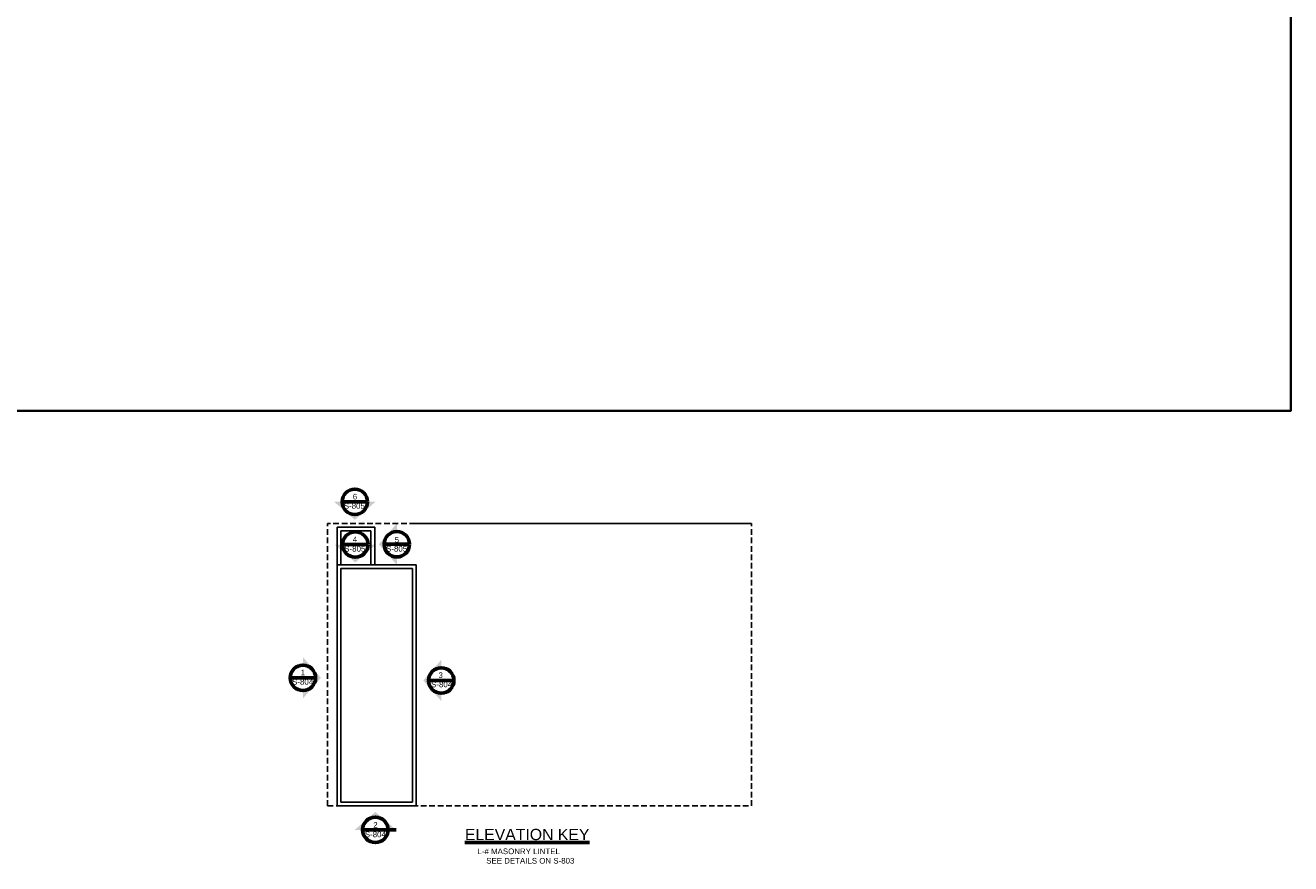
# Model space of a CAD drawing. Extents: x -1770 to 917, y -1120 to 704.
# Tile 2 of 4: x -427 to 917, y -1120 to -230. Entities that reach past the tile are written whole.
import ezdxf
from ezdxf.enums import TextEntityAlignment as Align

# ---------------------------------------------------------------- set-up
doc = ezdxf.new("R2010")
doc.units = 0
doc.header["$MEASUREMENT"] = 0
doc.linetypes.add('( Dashed )', pattern=[9, 6, -3])
for name, color, linetype, lineweight in [('Level 1', 7, 'Continuous', 18), ('Level 15', 7, 'Continuous', 18), ('Level 4', 7, 'Continuous', 18), ('Level 40', 7, 'Continuous', 18), ('Level 46', 7, 'Continuous', 18), ('Level 5', 7, 'Continuous', 18)]:
    doc.layers.add(name, color=color, linetype=linetype, lineweight=lineweight)
doc.styles.add('BORD', font='romand.shx')
doc.styles.add('NOTES', font='romans.shx')
doc.styles.add('Style-font010', font='font010.shx')

# ---------------------------------------------------------------- blocks, each defined once
blk = doc.blocks.new('ELSYM_1')
at = {"layer": 'Level 40', "linetype": 'Continuous', "lineweight": 60, "extrusion": (0, 0, -1)}
blk.add_hatch(color=6, dxfattribs=at).paths.add_polyline_path([(0, -7.87), (0, -12.8), (11.13, 0), (0, 12.8), (0, 7.87, -1)], flags=16)
at = {"layer": 'Level 40', "color": 6, "linetype": 'Continuous', "lineweight": 60}
blk.add_line((-7.87, 0), (7.87, 0), dxfattribs=at)
blk.add_circle((0, 0), 7.87, dxfattribs=at)
at = {"layer": 'Level 40', "color": 6, "linetype": 'Continuous', "lineweight": 25, "style": 'Style-font010', "width": 0.771233}
for tag, p in [('ELSYM_11607', (0.1, 3.25)), ('ELSYM_11608', (0.19, -2.56))]:
    blk.add_attdef(tag, text='', height=3.48, dxfattribs=at).set_placement(p, align=Align.MIDDLE_CENTER)
blk = doc.blocks.new('ELSYME_1')
at = {"layer": 'Level 40', "linetype": 'Continuous', "lineweight": 60, "extrusion": (0, 0, -1)}
blk.add_hatch(color=6, dxfattribs=at).paths.add_polyline_path([(0, 7.87), (0, 12.8), (-11.13, 0), (0, -12.8), (0, -7.87, -1)], flags=16)
at = {"layer": 'Level 40', "color": 6, "linetype": 'Continuous', "lineweight": 60}
blk.add_line((-7.87, 0), (7.87, 0), dxfattribs=at)
blk.add_circle((0, 0), 7.87, dxfattribs=at)
at = {"layer": 'Level 40', "color": 6, "linetype": 'Continuous', "lineweight": 25, "style": 'Style-font010', "width": 0.771233}
for tag, p in [('ELSYME_11618', (0.11, 3.25)), ('ELSYME_11619', (0.21, -2.56))]:
    blk.add_attdef(tag, text='', height=3.48, dxfattribs=at).set_placement(p, align=Align.MIDDLE_CENTER)
blk = doc.blocks.new('ELSYMN_1')
at = {"layer": 'Level 40', "linetype": 'Continuous', "lineweight": 60, "extrusion": (0, 0, -1)}
blk.add_hatch(color=6, dxfattribs=at).paths.add_polyline_path([(7.87, 0), (12.8, 0), (0, 11.13), (-12.8, 0), (-7.87, 0, -1)], flags=16)
at = {"layer": 'Level 40', "color": 6, "linetype": 'Continuous', "lineweight": 60}
for p, q in [((-7.87, 0), (7.87, 0)), ((12.8, 0), (-7.87, 0))]:
    blk.add_line(p, q, dxfattribs=at)
blk.add_circle((0, 0), 7.87, dxfattribs=at)
at = {"layer": 'Level 40', "color": 6, "linetype": 'Continuous', "lineweight": 25, "style": 'Style-font010', "width": 0.771233}
for tag, p in [('ELSYMN_11629', (0.1, 3.25)), ('ELSYMN_11630', (0.19, -2.56))]:
    blk.add_attdef(tag, text='', height=3.48, dxfattribs=at).set_placement(p, align=Align.MIDDLE_CENTER)
blk = doc.blocks.new('ELSYMS_1')
at = {"layer": 'Level 40', "linetype": 'Continuous', "lineweight": 60, "extrusion": (0, 0, -1)}
blk.add_hatch(color=6, dxfattribs=at).paths.add_polyline_path([(-7.87, 0), (-12.8, 0), (0, -11.13), (12.8, 0), (7.87, 0, -1)], flags=16)
at = {"layer": 'Level 40', "color": 6, "linetype": 'Continuous', "lineweight": 60}
blk.add_line((-7.87, 0), (7.87, 0), dxfattribs=at)
blk.add_circle((0, 0), 7.87, dxfattribs=at)
at = {"layer": 'Level 40', "color": 6, "linetype": 'Continuous', "lineweight": 25, "style": 'Style-font010', "width": 0.771233}
for tag, p in [('ELSYMS_11641', (0.1, 3.25)), ('ELSYMS_11642', (0.19, -2.56))]:
    blk.add_attdef(tag, text='', height=3.48, dxfattribs=at).set_placement(p, align=Align.MIDDLE_CENTER)

msp = doc.modelspace()

# ---------------------------------------------------------------- linework, layer by layer
at = {"layer": 'Level 1', "color": 3, "linetype": 'Continuous', "lineweight": 35}
msp.add_3dface([(-1002.8, 704.5), (917.2, 704.5), (917.2, -639.5), (-1002.8, -639.5)], dxfattribs=at)
at = {"layer": 'Level 15', "color": 7, "linetype": 'Continuous', "lineweight": 25}
for p, q in [((-55.5, -763), (-95.5, -763)), ((-95.5, -763), (-95.5, -803)), ((-55.5, -803), (-55.5, -763)), ((-59.5, -767), (-91.5, -767)), ((-91.5, -767), (-91.5, -803)), ((-59.5, -803), (-59.5, -767))]:
    msp.add_line(p, q, dxfattribs=at)
at = {"layer": 'Level 15', "color": 7, "linetype": '( Dashed )', "lineweight": 25}
msp.add_3dface([(-105.5, -1059), (344.5, -1059), (344.5, -759), (-105.5, -759)], dxfattribs=at)
at = {"layer": 'Level 15', "color": 7, "linetype": 'Continuous', "lineweight": 25}
for points in [[(-95.5, -1059), (-11.5, -1059), (-11.5, -803), (-95.5, -803)], [(-91.5, -1055), (-15.5, -1055), (-15.5, -807), (-91.5, -807)]]:
    msp.add_3dface(points, dxfattribs=at)
at = {"layer": 'Level 4', "color": 204, "linetype": '( Dashed )', "lineweight": 25}
msp.add_line((-13.5, -759), (344.5, -759), dxfattribs=at)

# ---------------------------------------------------------------- block references
at = {"layer": 'Level 40', "color": 6, "linetype": 'Continuous', "lineweight": 25, "xscale": 1.7145, "yscale": 1.7145, "zscale": 1.7145}
for name, p in [('ELSYMS_1', (-76.6, -736)), ('ELSYM_1', (-32, -781.1)), ('ELSYMS_1', (-76.1, -781.4)), ('ELSYME_1', (-131.7, -923)), ('ELSYM_1', (15.2, -925.8)), ('ELSYMN_1', (-54.8, -1084.5))]:
    msp.add_blockref(name, p, dxfattribs=at)

# ---------------------------------------------------------------- texts
at = {"layer": 'Level 40', "color": 2, "linetype": 'Continuous', "lineweight": 35, "char_height": 6, "attachment_point": 1, "style": 'NOTES'}
for s, insert, line_spacing_factor in [('\\fArial|b0|i0|c0|p39;S-805', (-88.3, -737.4), 0.728704), ('\\fArial|b0|i0|c0|p39;6', (-78.8, -727.5), 0.725792), ('\\fArial|b0|i0|c0|p39;4', (-78.8, -772.9), 0.725792), ('\\fArial|b0|i0|c0|p39;5', (-34.3, -773.3), 0.725792), ('\\fArial|b0|i0|c0|p39;S-805', (-87.8, -782.9), 0.728704), ('\\fArial|b0|i0|c0|p39;S-805', (-43.4, -782.9), 0.728704), ('\\fArial|b0|i0|c0|p39;S-804', (-143.2, -924.3), 0.728704), ('\\fArial|b0|i0|c0|p39;1', (-134, -914.4), 0.725792), ('\\fArial|b0|i0|c0|p39;S-804', (4.4, -927), 0.728704), ('\\fArial|b0|i0|c0|p39;3', (12.2, -917.2), 0.725792), ('\\fArial|b0|i0|c0|p39;S-804', (-66, -1086.3), 0.728704), ('\\fArial|b0|i0|c0|p39;2', (-57, -1076.2), 0.725792)]:
    msp.add_mtext(s, dxfattribs=dict(at, insert=insert, line_spacing_factor=line_spacing_factor))
at = {"layer": 'Level 46', "color": 1, "linetype": 'Continuous', "lineweight": 25, "insert": (53.6, -1104.3), "char_height": 6, "attachment_point": 1, "style": 'NOTES'}
msp.add_mtext('\\fArial|b0|i0|c0|p39;L-# MASONRY LINTEL\\P    SEE DETAILS ON S-803', dxfattribs=at)
at = {"layer": 'Level 5', "color": 6, "linetype": 'Continuous', "lineweight": 60, "insert": (106.4, -1089.5), "char_height": 12, "attachment_point": 5, "line_spacing_factor": 0.602605, "style": 'BORD'}
msp.add_mtext('\\fArial|b0|i0|c0|p39;\\LELEVATION KEY', dxfattribs=at)

doc.saveas('drawing.dxf')
